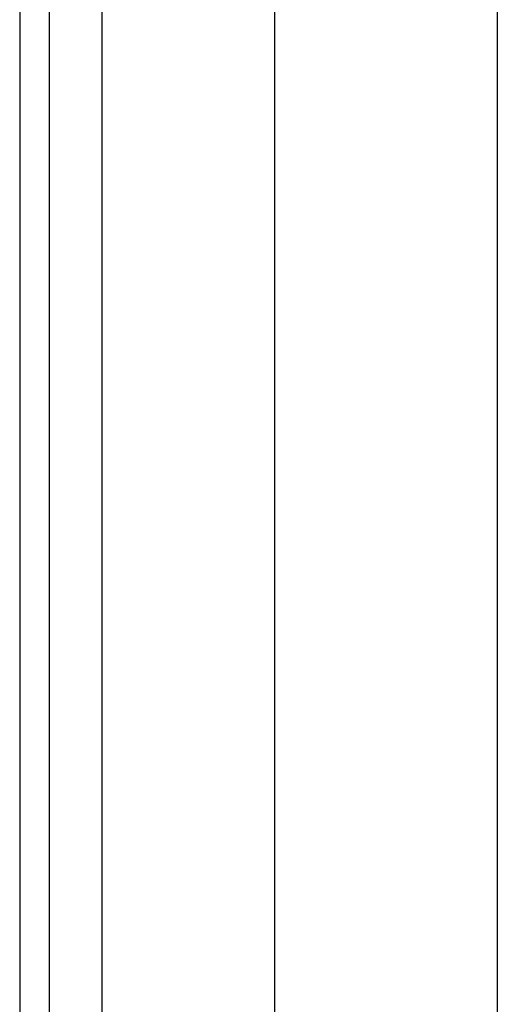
# Model space of a CAD drawing. Header units: inches. Extents: x 4 to 105, y 5 to 58.
# Tile 52 of 133: x 3.518 to 4.364, y 22.887 to 24.629. Entities that reach past the tile are written whole.
import ezdxf

# ---------------------------------------------------------------- set-up
doc = ezdxf.new("R2010")
doc.units = ezdxf.units.IN
doc.header["$MEASUREMENT"] = 0
doc.layers.add('Visible Edges(ANSI)', color=7, linetype='Continuous', lineweight=25)
doc.layers.add('Visible Tangent Edges(ANSI)', color=7, linetype='Continuous', lineweight=25)

msp = doc.modelspace()

# ---------------------------------------------------------------- linework, layer by layer
at = {"layer": 'Visible Edges(ANSI)'}
for p, q in [((3.5179, 39.1425), (3.5179, 9.6315)), ((3.5709, 9.6315), (3.5709, 39.1425)), ((3.9699, 14.1184), (3.9699, 34.6556)), ((4.3636, 34.6546), (4.3636, 14.1194))]:
    msp.add_line(p, q, dxfattribs=at)
at = {"layer": 'Visible Tangent Edges(ANSI)'}
msp.add_line((3.6639, 9.6315), (3.6639, 39.1425), dxfattribs=at)

doc.saveas('drawing.dxf')
